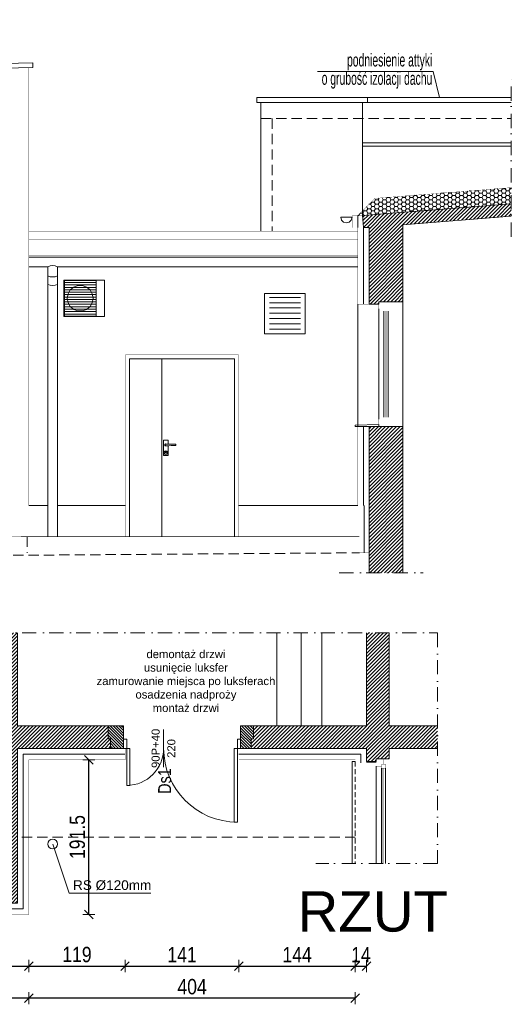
# Model space of a CAD drawing. Header units: millimetres. Extents: x 18880 to 99371, y -5529 to 27899.
# Tile 5 of 161: x 23791 to 24400, y 1768 to 2986. Entities that reach past the tile are written whole.
import ezdxf

# ---------------------------------------------------------------- set-up
doc = ezdxf.new("R2010")
doc.units = ezdxf.units.MM
doc.set_wipeout_variables(frame=1)
doc.linetypes.add('DASHED', pattern=[19.05, 12.7, -6.35])
doc.linetypes.add('Kropki i Kreski', pattern=[335.138881, 176.388884, -88.194442, 0, -70.555556])
for name, color, linetype, lineweight in [('AA_HATCH', 251, 'Continuous', 0), ('AA_IZOLACJA', 251, 'Continuous', 0), ('AA_OPIS', 2, 'Continuous', 0), ('AA_WIDOK', 254, 'Continuous', 0), ('AP wymiary', 40, 'Continuous', 0), ('K_SCIANY', 90, 'Continuous', 20)]:
    doc.layers.add(name, color=color, linetype=linetype, lineweight=lineweight)
doc.styles.add('1', font='ARIALN.TTF')
doc.styles.add('ARIAL', font='arial.ttf')
doc.styles.add('DIM07', font='romans.shx', dxfattribs={"width": 0.7})
doc.linetypes.add('STYROPIAN', pattern='A,0.000141,[1,styropian.shx,S=1,R=0,X=0,Y=0],-14.102004', length=14.102145)
doc.dimstyles.new('1_50', dxfattribs={"dimscale": 10, "dimtxt": 1.9, "dimasz": 0.005, "dimexe": 0, "dimexo": 0, "dimgap": 0.45, "dimtad": 1, "dimdec": 4, "dimrnd": 0.5, "dimdsep": 46, "dimtxsty": '1', "dimblk1": 'DIM01', "dimblk2": 'DIM01', "dimsah": 1, "dimcen": 2, "dimdle": 25, "dimse1": 1, "dimse2": 1, "dimclrd": 1, "dimclrt": 2, "dimadec": 0, "dimazin": 0, "dimtfac": 0.66665, "dimtdec": 4, "dimtix": 1, "dimtmove": 0, "dimatfit": 3, "dimldrblk": 'DIM01', "dimfxl": 0, "dimtolj": 1, "dimtzin": 0, "dimarcsym": 0})

# ---------------------------------------------------------------- blocks, each defined once
blk = doc.blocks.new('drzwi 1')
at = {"layer": 'AA_WIDOK', "color": 4, "linetype": 'Continuous'}
for p, q in [((-145, 11.5), (-141, 11.5)), ((-145, 0), (-145, 11.5)), ((-141, 0), (-145, 0)), ((-141, 11.5), (-141, 0)), ((-141, 0), (-141, -45.76)), ((-137, 0), (-141, 0)), ((-137, -45.76), (-137, 0)), ((-8, -91.24), (-8, 0)), ((-8, 0), (-4, 0)), ((-4, 0), (-4, 11.5)), ((-4, 11.5), (0, 11.5)), ((-4, 0), (-4, -91.24)), ((0, 0), (-4, 0)), ((0, 11.5), (0, 0)), ((-141, -45.76), (-137, -45.76)), ((-4, -91.24), (-8, -91.24))]:
    blk.add_line(p, q, dxfattribs=at)
for centre, radius, start, end in [((-141, 0), 45.76, 270, 0), ((-4, 0), 91.24, 180, 270)]:
    blk.add_arc(centre, radius, start, end, dxfattribs=at)
blk = doc.blocks.new('DIM01')
at = {"color": 2}
blk.add_line((-106, -106), (106, 106), dxfattribs=at)
blk.add_line((0, -150), (0, 150))
blk = doc.blocks.new('*D805')
at = {"layer": 'AP wymiary', "color": 1, "lineweight": -2, "transparency": 16777216}
blk.add_line((23720, 1815.2), (23802.9, 1815.2), dxfattribs=at)
at = {"layer": 'Defpoints', "color": 0, "transparency": 16777216}
for p in [(23719.9, 1882.9), (23802.9, 1879), (23802.9, 1815.2)]:
    blk.add_point(p, dxfattribs=at)
at = {"layer": 'AP wymiary', "color": 1, "lineweight": -2, "transparency": 16777216, "xscale": 0.05, "yscale": 0.05, "zscale": 0.05, "rotation": 180}
blk.add_blockref('DIM01', (23719.9, 1815.2), dxfattribs=at)
at = {"layer": 'AP wymiary', "color": 1, "lineweight": -2, "transparency": 16777216, "xscale": 0.05, "yscale": 0.05, "zscale": 0.05}
blk.add_blockref('DIM01', (23802.9, 1815.2), dxfattribs=at)
at = {"layer": 'AP wymiary', "color": 2, "transparency": 16777216, "insert": (23761.4, 1829.4), "char_height": 19, "attachment_point": 5, "style": '1'}
blk.add_mtext('\\A1;83', dxfattribs=at)
blk = doc.blocks.new('*D806')
at = {"layer": 'AP wymiary', "color": 1, "lineweight": -2, "transparency": 16777216}
blk.add_line((23803, 1815.2), (23921.9, 1815.2), dxfattribs=at)
at = {"layer": 'Defpoints', "color": 0, "transparency": 16777216}
for p in [(23921.9, 2070.5), (23802.9, 1879), (23921.9, 1815.2)]:
    blk.add_point(p, dxfattribs=at)
at = {"layer": 'AP wymiary', "color": 1, "lineweight": -2, "transparency": 16777216, "xscale": 0.05, "yscale": 0.05, "zscale": 0.05, "rotation": 180}
blk.add_blockref('DIM01', (23802.9, 1815.2), dxfattribs=at)
at = {"layer": 'AP wymiary', "color": 1, "lineweight": -2, "transparency": 16777216, "xscale": 0.05, "yscale": 0.05, "zscale": 0.05}
blk.add_blockref('DIM01', (23921.9, 1815.2), dxfattribs=at)
at = {"layer": 'AP wymiary', "color": 2, "transparency": 16777216, "insert": (23862.4, 1829.4), "char_height": 19, "attachment_point": 5, "style": '1'}
blk.add_mtext('\\A1;119', dxfattribs=at)
blk = doc.blocks.new('*D807')
at = {"layer": 'AP wymiary', "color": 1, "lineweight": -2, "transparency": 16777216}
blk.add_line((23922, 1815.2), (24062.9, 1815.2), dxfattribs=at)
at = {"layer": 'Defpoints', "color": 0, "transparency": 16777216}
for p in [(23921.9, 2070.5), (24062.9, 2070.5), (24062.9, 1815.2)]:
    blk.add_point(p, dxfattribs=at)
at = {"layer": 'AP wymiary', "color": 1, "lineweight": -2, "transparency": 16777216, "xscale": 0.05, "yscale": 0.05, "zscale": 0.05, "rotation": 180}
blk.add_blockref('DIM01', (23921.9, 1815.2), dxfattribs=at)
at = {"layer": 'AP wymiary', "color": 1, "lineweight": -2, "transparency": 16777216, "xscale": 0.05, "yscale": 0.05, "zscale": 0.05}
blk.add_blockref('DIM01', (24062.9, 1815.2), dxfattribs=at)
at = {"layer": 'AP wymiary', "color": 2, "transparency": 16777216, "insert": (23992.4, 1829.2), "char_height": 19, "attachment_point": 5, "style": '1'}
blk.add_mtext('\\A1;141', dxfattribs=at)
blk = doc.blocks.new('*D808')
at = {"layer": 'AP wymiary', "color": 1, "lineweight": -2, "transparency": 16777216}
blk.add_line((24063, 1815.2), (24206.9, 1815.2), dxfattribs=at)
at = {"layer": 'Defpoints', "color": 0, "transparency": 16777216}
for p in [(24062.9, 2070.5), (24206.9, 2070.5), (24206.9, 1815.2)]:
    blk.add_point(p, dxfattribs=at)
at = {"layer": 'AP wymiary', "color": 1, "lineweight": -2, "transparency": 16777216, "xscale": 0.05, "yscale": 0.05, "zscale": 0.05, "rotation": 180}
blk.add_blockref('DIM01', (24062.9, 1815.2), dxfattribs=at)
at = {"layer": 'AP wymiary', "color": 1, "lineweight": -2, "transparency": 16777216, "xscale": 0.05, "yscale": 0.05, "zscale": 0.05}
blk.add_blockref('DIM01', (24206.9, 1815.2), dxfattribs=at)
at = {"layer": 'AP wymiary', "color": 2, "transparency": 16777216, "insert": (24134.9, 1829.2), "char_height": 19, "attachment_point": 5, "style": '1'}
blk.add_mtext('\\A1;144', dxfattribs=at)
blk = doc.blocks.new('*D809')
at = {"layer": 'AP wymiary', "color": 1, "lineweight": -2, "transparency": 16777216}
for p, q in [((24206.9, 1815.2), (24206.8, 1815.2)), ((24206.9, 1815.2), (24220.9, 1815.2)), ((24221, 1815.2), (24221, 1815.2))]:
    blk.add_line(p, q, dxfattribs=at)
at = {"layer": 'Defpoints', "color": 0, "transparency": 16777216}
for p in [(24206.9, 2070.5), (24220.9, 2069.7), (24220.9, 1815.2)]:
    blk.add_point(p, dxfattribs=at)
at = {"layer": 'AP wymiary', "color": 1, "lineweight": -2, "transparency": 16777216, "xscale": 0.05, "yscale": 0.05, "zscale": 0.05}
blk.add_blockref('DIM01', (24206.9, 1815.2), dxfattribs=at)
at = {"layer": 'AP wymiary', "color": 1, "lineweight": -2, "transparency": 16777216, "xscale": 0.05, "yscale": 0.05, "zscale": 0.05, "rotation": 180}
blk.add_blockref('DIM01', (24220.9, 1815.2), dxfattribs=at)
at = {"layer": 'AP wymiary', "color": 2, "transparency": 16777216, "insert": (24213.9, 1829.2), "char_height": 19, "attachment_point": 5, "style": '1'}
blk.add_mtext('\\A1;14', dxfattribs=at)
blk = doc.blocks.new('*D810')
at = {"layer": 'AP wymiary', "color": 1, "lineweight": -2, "transparency": 16777216}
blk.add_line((24206.9, 1775.4), (23803, 1775.4), dxfattribs=at)
at = {"layer": 'Defpoints', "color": 0, "transparency": 16777216}
for p in [(23802.9, 2070.5), (24206.9, 2070.5), (23802.9, 1775.4)]:
    blk.add_point(p, dxfattribs=at)
at = {"layer": 'AP wymiary', "color": 1, "lineweight": -2, "transparency": 16777216, "xscale": 0.05, "yscale": 0.05, "zscale": 0.05, "rotation": 180}
blk.add_blockref('DIM01', (23802.9, 1775.4), dxfattribs=at)
at = {"layer": 'AP wymiary', "color": 1, "lineweight": -2, "transparency": 16777216, "xscale": 0.05, "yscale": 0.05, "zscale": 0.05}
blk.add_blockref('DIM01', (24206.9, 1775.4), dxfattribs=at)
at = {"layer": 'AP wymiary', "color": 2, "transparency": 16777216, "insert": (24004.9, 1789.6), "char_height": 19, "attachment_point": 5, "style": '1'}
blk.add_mtext('\\A1;404', dxfattribs=at)
blk = doc.blocks.new('*D811')
at = {"layer": 'AP wymiary', "color": 1, "lineweight": -2, "transparency": 16777216}
blk.add_line((23802.9, 1775.4), (22829, 1775.4), dxfattribs=at)
at = {"layer": 'Defpoints', "color": 0, "transparency": 16777216}
for p in [(23802.9, 2070.5), (22828.9, 1879), (22828.9, 1775.4)]:
    blk.add_point(p, dxfattribs=at)
at = {"layer": 'AP wymiary', "color": 1, "lineweight": -2, "transparency": 16777216, "xscale": 0.05, "yscale": 0.05, "zscale": 0.05, "rotation": 180}
blk.add_blockref('DIM01', (22828.9, 1775.4), dxfattribs=at)
at = {"layer": 'AP wymiary', "color": 1, "lineweight": -2, "transparency": 16777216, "xscale": 0.05, "yscale": 0.05, "zscale": 0.05}
blk.add_blockref('DIM01', (23802.9, 1775.4), dxfattribs=at)
at = {"layer": 'AP wymiary', "color": 2, "transparency": 16777216, "insert": (23315.9, 1789.6), "char_height": 19, "attachment_point": 5, "style": '1'}
blk.add_mtext('\\A1;974', dxfattribs=at)
blk = doc.blocks.new('*D812')
at = {"layer": 'AP wymiary', "color": 1, "lineweight": -2, "transparency": 16777216}
blk.add_line((23877.1, 1879.1), (23877.1, 2070.5), dxfattribs=at)
at = {"layer": 'Defpoints', "color": 0, "transparency": 16777216}
for p in [(23802.9, 2070.5), (23877.1, 2070.5), (23802.9, 1879)]:
    blk.add_point(p, dxfattribs=at)
at = {"layer": 'AP wymiary', "color": 1, "lineweight": -2, "transparency": 16777216, "xscale": 0.05, "yscale": 0.05, "zscale": 0.05}
for p, rotation in [((23877.1, 2070.5), 90), ((23877.1, 1879), 270)]:
    blk.add_blockref('DIM01', p, dxfattribs=dict(at, rotation=rotation))
at = {"layer": 'AP wymiary', "color": 2, "transparency": 16777216, "insert": (23862.9, 1974.8), "char_height": 19, "attachment_point": 5, "rotation": 90, "style": '1'}
blk.add_mtext('\\A1;191.5', dxfattribs=at)

msp = doc.modelspace()

# ---------------------------------------------------------------- hatches: boundary and pattern name
h = msp.add_hatch()
h.set_pattern_fill('ANSI31', color=10, scale=20, angle=-90)
h.set_pattern_definition([(315, (76635.5152, 179762.9645), (1.767766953, 1.767766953), [])])
h.paths.add_polyline_path([(24064.94051, 2112.51881), (24064.94051, 2084.51881), (24077.94051, 2084.51881), (24077.94051, 2096.51881), (24080.94051, 2096.51881), (24080.94051, 2103.51881), (24080.94051, 2112.51881)])
h.paths.add_polyline_path([(23919.94051, 2084.51881), (23919.94051, 2112.51881), (23900.94051, 2112.51881), (23900.94051, 2103.51881), (23900.94051, 2096.51881), (23903.94051, 2096.51881), (23903.94051, 2084.51881)])
at = {"layer": 'AA_HATCH'}
h = msp.add_hatch(dxfattribs=at)
h.set_pattern_fill('HONEY', color=256)
h.set_pattern_definition([(0, (-5033.5211, -6038.2713), (4.7625, 2.74963064), [3.175, -6.35]), (120, (-5033.5211, -6038.2713), (-4.7625, 2.74963066), [3.175, -6.35]), (60, (-5033.5211, -6038.2713), (1e-08, 5.4992613), [-6.35, 3.175])])
h.paths.add_polyline_path([(24399.92473, 2778.40764), (24231.1872, 2765.12875), (24209.94051, 2743.88206), (24215.94051, 2743.88206), (24399.92473, 2758.36079)])
h = msp.add_hatch(dxfattribs=at)
h.set_pattern_fill('ANSI31', color=256)
h.set_pattern_definition([(45, (-5033.521, -6068.8242), (-2.24506403, 2.24506403), [])])
h.paths.add_polyline_path([(24265.94051, 2732.57914), (24399.92473, 2743.29788), (24399.92473, 2758.3458), (24215.94051, 2743.86707), (24217.13669, 2728.91484), (24223.94051, 2729.21914), (24223.94051, 2634.28121), (24235.94051, 2634.28121), (24235.94051, 2637.28121), (24265.94051, 2637.28121)])
h.paths.add_polyline_path([(24223.94051, 2301.72432), (24265.94051, 2301.72432), (24265.94051, 2482.74527), (24223.94051, 2482.74527)])
h = msp.add_hatch(dxfattribs=at)
h.set_pattern_fill('ANSI31', color=256)
h.set_pattern_definition([(45, (0, 333.0646), (-2.24506403, 2.24506403), [])])
h.paths.add_polyline_path([(24308.61452, 2112.51881), (24248.94051, 2112.51881), (24248.94051, 2227.48228), (24220.94051, 2227.48228), (24220.94051, 2112.51881), (24080.94051, 2112.51881), (24080.94051, 2103.51881), (24080.94051, 2096.51881), (24077.94051, 2096.51881), (24077.94051, 2084.51881), (24220.94051, 2084.51881), (24220.94051, 2081.54857), (24220.94051, 2068.51881), (24232.94051, 2068.51881), (24232.94051, 2071.51881), (24241.94051, 2071.51881), (24248.94051, 2071.51881), (24248.94051, 2081.54857), (24248.94051, 2084.51881), (24308.61452, 2084.51881)])
h.paths.add_polyline_path([(23903.94051, 2096.51881), (23900.94051, 2096.51881), (23900.94051, 2103.51881), (23900.94051, 2112.51881), (23788.94051, 2112.51881), (23788.94051, 2227.48228), (23761.94051, 2227.48228), (23761.94051, 2144.01881), (23727.15355, 2144.01881), (23727.15355, 2127.01881), (23761.94051, 2127.01881), (23761.94051, 2050.01881), (23727.15355, 2050.01881), (23727.15355, 2042.01881), (23761.94051, 2042.01881), (23761.94051, 1920.01881), (23724.94051, 1920.01881), (23724.94051, 1914.01881), (23724.94051, 1905.01881), (23721.94051, 1905.01881), (23721.94051, 1893.01881), (23788.94051, 1893.01881), (23788.94051, 2084.51881), (23903.94051, 2084.51881)])
h.paths.add_polyline_path([(23637.94051, 1914.01881), (23637.94051, 1920.01881), (23566.94051, 1920.01881), (23566.94051, 1980.66519), (23553.94051, 1980.66519), (23553.94051, 1920.01881), (23506.94051, 1920.01881), (23506.94051, 1914.01881), (23506.94051, 1905.01881), (23503.94051, 1905.01881), (23503.94051, 1893.01881), (23640.94051, 1893.01881), (23640.94051, 1905.01881), (23637.94051, 1905.01881)])
h.paths.add_polyline_path([(23422.94051, 1905.01881), (23419.94051, 1905.01881), (23419.94051, 1914.01881), (23419.94051, 1920.01881), (23301.94051, 1920.01881), (23301.94051, 1980.66519), (23288.94051, 1980.66519), (23288.94051, 1920.01881), (23288.94051, 1914.01881), (23288.94051, 1905.01881), (23285.94051, 1905.01881), (23285.94051, 1893.01881), (23422.94051, 1893.01881)])
h.paths.add_polyline_path([(23204.94051, 1905.01881), (23201.94051, 1905.01881), (23201.94051, 1914.01881), (23201.94051, 1920.01881), (23077.94051, 1920.01881), (23077.94051, 1914.01881), (23077.94051, 1905.01881), (23074.94051, 1905.01881), (23074.94051, 1893.01881), (23204.94051, 1893.01881)])
h.paths.add_polyline_path([(22993.94051, 1905.01881), (22990.94051, 1905.01881), (22990.94051, 1914.01881), (22990.94051, 1920.01881), (22869.94051, 1920.01881), (22869.94051, 1980.66519), (22842.94051, 1980.66519), (22842.94051, 1893.01881), (22993.94051, 1893.01881)])

# ---------------------------------------------------------------- linework, layer by layer
msp.add_lwpolyline([(24221.94051, 2883.86707), (24221.94051, 2889.86707)], dxfattribs=at)
at = {"layer": 'AA_IZOLACJA', "linetype": 'STYROPIAN'}
msp.add_lwpolyline([(24210.13669, 2728.92407), (24210.13669, 2743.88206)], dxfattribs=at)
at = {"layer": 'AA_IZOLACJA', "linetype": 'STYROPIAN', "ltscale": 1.4}
for points in [[(24216.94051, 2634.28121), (24216.94051, 2728.91484)], [(24216.94051, 2385.28121), (24216.94051, 2482.74527)], [(23719.94051, 1886.01881), (23795.94051, 1886.01881), (23795.94051, 2077.51881), (23921.94051, 2077.51881)], [(24062.94051, 2077.51881), (24213.94051, 2077.51881), (24213.94051, 2066.51881)]]:
    msp.add_lwpolyline(points, dxfattribs=at)
at = {"layer": 'AA_IZOLACJA', "linetype": 'STYROPIAN', "ltscale": 1.2}
msp.add_lwpolyline([(24217.94051, 2326.57614), (24217.94051, 2385.28121)], dxfattribs=at)
at = {"layer": 'AA_IZOLACJA', "linetype": 'STYROPIAN', "ltscale": 0.2}
for points in [[(24220.94051, 2067.51881), (24232.94051, 2067.51881)], [(24232.94051, 2067.51881), (24220.94051, 2067.51881)]]:
    msp.add_lwpolyline(points, dxfattribs=at)
at = {"layer": 'AA_OPIS', "linetype": 'Continuous'}
msp.add_line((23969.70051, 2061.31888), (23969.70051, 2107.71874), dxfattribs=at)
at = {"layer": 'AA_OPIS'}
msp.add_lwpolyline([(24311.28028, 2889.86707), (24303.44561, 2922.33003), (24160.19085, 2922.33003)], dxfattribs=at)
at = {"layer": 'AA_OPIS', "linetype": 'Kropki i Kreski', "ltscale": 0.1}
for points in [[(24399.92473, 2717.71788), (24399.92473, 2916.35471)], [(24186.94051, 2301.72432), (24290.94051, 2301.72432)], [(22792.33331, 1980.66519), (23727.15355, 1980.66519), (23727.15355, 2227.48228), (24308.61452, 2227.48228), (24308.61452, 1942.24181), (24157.99354, 1942.24181)]]:
    msp.add_lwpolyline(points, dxfattribs=at)
at = {"layer": 'AA_OPIS', "linetype": 'Continuous'}
msp.add_lwpolyline([(23832.41102, 1966.19303), (23852.89649, 1905.47441), (23953.89773, 1905.47441)], dxfattribs=at)
at = {"layer": 'AA_WIDOK'}
for p, q in [((24109.94051, 2227.48228), (24109.94051, 2112.51881)), ((24139.94051, 2227.48228), (24139.94051, 2112.51881)), ((24165.50515, 2112.51881), (24165.50515, 2227.48228))]:
    msp.add_line(p, q, dxfattribs=at)
at = {"layer": 'AA_WIDOK', "color": 4}
msp.add_lwpolyline([(23807.94051, 2932.98561), (22824.07709, 2910.16861), (22824.07709, 2904.16704), (23807.94051, 2926.98404)], close=True, dxfattribs=at)
at = {"layer": 'AA_WIDOK', "const_width": 0.3}
for points in [[(23802.94051, 2385.28121), (23802.94051, 2926.86971)], [(22828.94051, 2385.28121), (23802.94051, 2385.28121)], [(23800.94051, 2385.28121), (23800.94051, 2346.57614)], [(23719.94051, 1879.01881), (23802.94051, 1879.01881), (23802.94051, 2070.51881), (23921.94051, 2070.51881), (23921.94051, 2084.51881)], [(24062.94051, 2084.51881), (24062.94051, 2070.51881), (24206.94051, 2070.51881), (24206.94051, 2066.51881), (24232.94051, 2066.51881)], [(24206.94051, 2066.51881), (24232.94051, 2066.51881)]]:
    msp.add_lwpolyline(points, dxfattribs=at)
at = {"layer": 'AA_WIDOK', "color": 4}
for points in [[(24084.94026, 2889.86707), (24399.92473, 2889.86707)], [(24084.94026, 2883.86707), (24084.94026, 2889.86707)], [(24084.94026, 2883.86707), (24399.92473, 2883.86707)], [(24215.94051, 2833.86707), (24399.92473, 2833.86707)], [(24215.94051, 2829.86707), (24399.92473, 2829.86707)], [(24189.87833, 2738.33413), (24188.94051, 2741.83413)], [(24188.94051, 2741.83413), (24195.94051, 2741.83413)], [(24195.94051, 2741.83413), (24202.94051, 2741.83413)], [(24202.94051, 2741.83413), (24202.00269, 2738.33413)], [(24192.44051, 2735.77196), (24189.87833, 2738.33413)], [(24195.94051, 2734.83413), (24192.44051, 2735.77196)], [(24199.44051, 2735.77196), (24195.94051, 2734.83413)], [(24202.00269, 2738.33413), (24199.44051, 2735.77196)], [(23802.94051, 2692.56956), (24209.94051, 2692.56956)], [(23802.94051, 2680.60605), (23826.41102, 2680.60605)], [(23826.41102, 2680.60605), (23826.41102, 2346.57614)], [(23838.41102, 2680.60605), (24209.94051, 2680.60605)], [(23838.41102, 2680.60605), (23838.41102, 2346.57614)], [(24206.94051, 2068.51881), (24202.94051, 2068.51881), (24202.94051, 1942.24181)], [(24232.94051, 1942.24181), (24232.94051, 2062.51881)], [(24239.44051, 2060.01881), (24239.44051, 1942.24181)], [(24244.44051, 2060.01881), (24244.44051, 1942.24181)], [(24244.44051, 2060.01881), (24244.44051, 1942.24181)]]:
    msp.add_lwpolyline(points, dxfattribs=at)
at = {"layer": 'AA_WIDOK'}
for points in [[(24089.94051, 2724.56956), (24089.94051, 2883.86707)], [(24215.94051, 2743.86707), (24215.94051, 2883.86707)], [(23846.34236, 2619.05883), (23846.34236, 2664.05883)], [(23846.34236, 2664.05883), (23896.34236, 2664.05883)], [(23846.34236, 2661.05883), (23846.84236, 2661.05883)], [(23846.34236, 2658.05883), (23846.84236, 2658.05883)], [(23886.34236, 2663.60883), (23846.84236, 2663.60883)], [(23846.84236, 2663.60883), (23846.84236, 2619.50883)], [(23846.84236, 2661.05883), (23886.34236, 2661.05883)], [(23846.84236, 2658.05883), (23886.34236, 2658.05883)], [(23863.56399, 2657.31575), (23858.34236, 2655.41524)], [(23869.12073, 2657.31575), (23863.56399, 2657.31575)], [(23874.34236, 2655.41524), (23869.12073, 2657.31575)], [(23886.34236, 2619.50883), (23886.34236, 2663.60883)], [(23896.34236, 2664.05883), (23896.34236, 2619.05883)], [(23846.34236, 2655.05883), (23846.84236, 2655.05883)], [(23846.34236, 2652.05883), (23846.84236, 2652.05883)], [(23846.34236, 2649.05883), (23846.84236, 2649.05883)], [(23846.34236, 2646.05883), (23846.84236, 2646.05883)], [(23846.84236, 2655.05883), (23886.34236, 2655.05883)], [(23846.84236, 2652.05883), (23886.34236, 2652.05883)], [(23846.84236, 2649.05883), (23886.34236, 2649.05883)], [(23846.84236, 2646.05883), (23886.34236, 2646.05883)], [(23851.30728, 2647.03115), (23850.34236, 2641.55883)], [(23854.08565, 2651.84343), (23851.30728, 2647.03115)], [(23858.34236, 2655.41524), (23854.08565, 2651.84343)], [(23878.59907, 2651.84343), (23874.34236, 2655.41524)], [(23881.37744, 2647.03115), (23878.59907, 2651.84343)], [(23882.34236, 2641.55883), (23881.37744, 2647.03115)], [(23846.34236, 2643.05883), (23846.84236, 2643.05883)], [(23846.34236, 2640.05883), (23846.84236, 2640.05883)], [(23846.34236, 2637.05883), (23846.84236, 2637.05883)], [(23846.34236, 2634.05883), (23846.84236, 2634.05883)], [(23846.84236, 2643.05883), (23886.34236, 2643.05883)], [(23846.84236, 2640.05883), (23886.34236, 2640.05883)], [(23846.84236, 2637.05883), (23886.34236, 2637.05883)], [(23846.84236, 2634.05883), (23886.34236, 2634.05883)], [(23850.34236, 2641.55883), (23851.30728, 2636.08651)], [(23851.30728, 2636.08651), (23854.08565, 2631.27423)], [(23878.59907, 2631.27423), (23881.37744, 2636.08651)], [(23881.37744, 2636.08651), (23882.34236, 2641.55883)], [(24100.59716, 2642.58529), (24139.05355, 2642.58529)], [(24100.59716, 2636.05496), (24139.05355, 2636.05496)], [(24209.94051, 2634.28121), (24209.94051, 2482.74527)], [(24265.94051, 2637.28121), (24265.94051, 2482.74527)], [(23846.34236, 2631.05883), (23846.84236, 2631.05883)], [(23846.34236, 2628.05883), (23846.84236, 2628.05883)], [(23846.34236, 2625.05883), (23846.84236, 2625.05883)], [(23846.34236, 2622.05883), (23846.84236, 2622.05883)], [(23846.84236, 2631.05883), (23886.34236, 2631.05883)], [(23846.84236, 2628.05883), (23886.34236, 2628.05883)], [(23846.84236, 2625.05883), (23886.34236, 2625.05883)], [(23846.84236, 2622.05883), (23886.34236, 2622.05883)], [(23854.08565, 2631.27423), (23858.34236, 2627.70242)], [(23858.34236, 2627.70242), (23863.56399, 2625.80191)], [(23863.56399, 2625.80191), (23869.12073, 2625.80191)], [(23869.12073, 2625.80191), (23874.34236, 2627.70242)], [(23874.34236, 2627.70242), (23878.59907, 2631.27423)], [(24100.59716, 2629.52463), (24139.05355, 2629.52463)], [(24100.59716, 2622.9943), (24139.05355, 2622.9943)], [(23896.34236, 2619.05883), (23846.34236, 2619.05883)], [(23846.84236, 2619.50883), (23886.34236, 2619.50883)], [(24100.59716, 2616.46397), (24139.05355, 2616.46397)], [(24100.59716, 2609.93364), (24139.05355, 2609.93364)], [(24100.59716, 2603.40331), (24139.05355, 2603.40331)], [(24057.44051, 2346.57614), (24057.44051, 2566.57614), (23927.44051, 2566.57614), (23927.44051, 2346.57614)], [(23967.44051, 2566.57614), (23967.44051, 2346.57614)], [(23969.59051, 2466.07614), (23975.29051, 2466.07614)], [(23969.59051, 2447.07614), (23969.59051, 2466.07614)], [(23971.31468, 2460.72614), (23971.79051, 2461.20197)], [(23971.79051, 2461.20197), (23972.44051, 2461.37614)], [(23971.84051, 2461.11537), (23972.44051, 2461.27614)], [(23972.44051, 2461.37614), (23973.09051, 2461.20197)], [(23972.44051, 2461.27614), (23973.04051, 2461.11537)], [(23973.09051, 2461.20197), (23973.21634, 2461.07614)], [(23975.29051, 2466.07614), (23975.29051, 2461.06589)], [(23970.24051, 2450.57614), (23970.53526, 2451.67614)], [(23970.53526, 2449.47614), (23970.24051, 2450.57614)], [(23970.44051, 2450.57614), (23970.70846, 2451.57614)], [(23970.70846, 2449.57614), (23970.44051, 2450.57614)], [(23970.53526, 2451.67614), (23971.34051, 2452.4814)], [(23971.34051, 2448.67088), (23970.53526, 2449.47614)], [(23970.70846, 2451.57614), (23971.44051, 2452.30819)], [(23971.44051, 2448.84409), (23970.70846, 2449.57614)], [(23971.14051, 2460.07614), (23971.31468, 2460.72614)], [(23971.31468, 2459.42614), (23971.14051, 2460.07614)], [(23971.24051, 2460.07614), (23971.40128, 2460.67614)], [(23971.40128, 2459.47614), (23971.24051, 2460.07614)], [(23971.79051, 2458.95031), (23971.31468, 2459.42614)], [(23971.34051, 2452.4814), (23972.44051, 2452.77614)], [(23971.40128, 2460.67614), (23971.84051, 2461.11537)], [(23971.84051, 2459.03691), (23971.40128, 2459.47614)], [(23971.44051, 2460.07614), (23971.57449, 2460.57614)], [(23971.57449, 2459.57614), (23971.44051, 2460.07614)], [(23971.44051, 2452.30819), (23972.44051, 2452.57614)], [(23971.57449, 2460.57614), (23971.94051, 2460.94217)], [(23971.94051, 2459.21011), (23971.57449, 2459.57614)], [(23971.64051, 2451.47614), (23971.74769, 2451.87614)], [(23971.74769, 2451.07614), (23971.64051, 2451.47614)], [(23971.74051, 2451.47614), (23971.83429, 2451.82614)], [(23971.83429, 2451.12614), (23971.74051, 2451.47614)], [(23971.74769, 2451.87614), (23972.04051, 2452.16896)], [(23972.04051, 2450.78332), (23971.74769, 2451.07614)], [(23972.44051, 2458.77614), (23971.79051, 2458.95031)], [(23971.83429, 2451.82614), (23972.09051, 2452.08236)], [(23972.09051, 2450.86992), (23971.83429, 2451.12614)], [(23972.44051, 2458.87614), (23971.84051, 2459.03691)], [(23971.94051, 2460.94217), (23972.44051, 2461.07614)], [(23972.44051, 2459.07614), (23971.94051, 2459.21011)], [(23972.04051, 2452.16896), (23972.44051, 2452.27614)], [(23972.44051, 2450.67614), (23972.04051, 2450.78332)], [(23972.09051, 2452.08236), (23972.44051, 2452.17614)], [(23972.44051, 2450.77614), (23972.09051, 2450.86992)], [(23972.44051, 2461.07614), (23974.94051, 2461.07614)], [(23974.94051, 2459.07614), (23972.44051, 2459.07614)], [(23973.04051, 2459.03691), (23972.44051, 2458.87614)], [(23973.09051, 2458.95031), (23972.44051, 2458.77614)], [(23972.44051, 2452.77614), (23973.54051, 2452.4814)], [(23972.44051, 2452.57614), (23973.44051, 2452.30819)], [(23972.44051, 2452.27614), (23972.84051, 2452.16896)], [(23972.44051, 2452.17614), (23972.79051, 2452.08236)], [(23972.79051, 2450.86992), (23972.44051, 2450.77614)], [(23972.84051, 2450.78332), (23972.44051, 2450.67614)], [(23972.79051, 2452.08236), (23973.04673, 2451.82614)], [(23973.04673, 2451.12614), (23972.79051, 2450.86992)], [(23972.84051, 2452.16896), (23973.13333, 2451.87614)], [(23973.13333, 2451.07614), (23972.84051, 2450.78332)], [(23973.04051, 2461.11537), (23973.07974, 2461.07614)], [(23973.07974, 2459.07614), (23973.04051, 2459.03691)], [(23973.04673, 2451.82614), (23973.14051, 2451.47614)], [(23973.14051, 2451.47614), (23973.04673, 2451.12614)], [(23973.21634, 2459.07614), (23973.09051, 2458.95031)], [(23973.13333, 2451.87614), (23973.24051, 2451.47614)], [(23973.24051, 2451.47614), (23973.13333, 2451.07614)], [(23973.44051, 2452.30819), (23974.17256, 2451.57614)], [(23974.17256, 2449.57614), (23973.44051, 2448.84409)], [(23973.54051, 2452.4814), (23974.34577, 2451.67614)], [(23974.34577, 2449.47614), (23973.54051, 2448.67088)], [(23974.17256, 2451.57614), (23974.44051, 2450.57614)], [(23974.44051, 2450.57614), (23974.17256, 2449.57614)], [(23974.34577, 2451.67614), (23974.64051, 2450.57614)], [(23974.64051, 2450.57614), (23974.34577, 2449.47614)], [(23974.94051, 2461.07614), (23976.2809, 2461.03687)], [(23976.2809, 2459.11541), (23974.94051, 2459.07614)], [(23975.29051, 2459.08639), (23975.29051, 2447.07614)], [(23976.2809, 2461.03687), (23978.95148, 2460.95833)], [(23978.95148, 2459.19395), (23976.2809, 2459.11541)], [(23978.95148, 2460.95833), (23981.59154, 2460.87979)], [(23981.59154, 2459.27249), (23978.95148, 2459.19395)], [(23981.59154, 2460.87979), (23984.18097, 2460.80125)], [(23984.18097, 2459.35103), (23981.59154, 2459.27249)], [(23984.18097, 2460.80125), (23984.98663, 2460.77614)], [(23984.98663, 2459.37614), (23984.18097, 2459.35103)], [(23984.98663, 2460.77614), (23984.98663, 2459.37614)], [(23975.29051, 2447.07614), (23969.59051, 2447.07614)], [(23972.44051, 2448.37614), (23971.34051, 2448.67088)], [(23972.44051, 2448.57614), (23971.44051, 2448.84409)], [(23973.44051, 2448.84409), (23972.44051, 2448.57614)], [(23973.54051, 2448.67088), (23972.44051, 2448.37614)], [(23826.41102, 2385.28121), (23802.94051, 2385.28121)], [(23922.44051, 2385.28121), (23838.41102, 2385.28121)], [(24209.94051, 2385.28121), (24062.44051, 2385.28121)]]:
    msp.add_lwpolyline(points, dxfattribs=at)
at = {"layer": 'AA_WIDOK', "color": 8, "linetype": 'DASHED'}
for points in [[(24089.94051, 2863.86707), (24399.92473, 2863.86707)], [(24103.94051, 2863.86707), (24103.94051, 2724.56956)], [(23800.94051, 2346.57614), (23800.94051, 2326.57614)], [(22830.94051, 2336.57614), (22830.94051, 2316.57614), (24211.94051, 2326.57614)], [(24206.94051, 1974.63769), (23794.05318, 1974.63769)]]:
    msp.add_lwpolyline(points, dxfattribs=at)
at = {"layer": 'AA_WIDOK', "color": 9, "const_width": 0.3}
for points in [[(24231.1872, 2765.12875), (24399.92473, 2778.40764)], [(24209.94051, 2743.88206), (24231.1872, 2765.12875)], [(24217.13669, 2728.91484), (24203.13669, 2728.91484), (24203.13669, 2743.88206)], [(24215.94051, 2743.86707), (24203.13669, 2743.86707)], [(23802.94051, 2724.56956), (24209.94051, 2724.56956)], [(24223.94051, 2634.28121), (24209.94051, 2634.28121), (24209.94051, 2728.91484)], [(23802.94051, 2714.56956), (24209.94051, 2714.56956)], [(23802.94051, 2694.56956), (24209.94051, 2694.56956)], [(24223.94051, 2385.28121), (24209.94051, 2385.28121), (24209.94051, 2482.74527)]]:
    msp.add_lwpolyline(points, dxfattribs=at)
at = {"layer": 'AA_WIDOK', "color": 4}
for points in [[(23838.41102, 2680.60605, 0.2262302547), (23826.41102, 2680.60605, -1)], [(23838.41102, 2669.27184, -0.2262302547), (23826.41102, 2669.27184, 1)], [(23838.41102, 2658.59269, -0.2262302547), (23826.41102, 2658.59269, 1)]]:
    msp.add_lwpolyline(points, format="xyb", dxfattribs=at)
at = {"layer": 'AA_WIDOK'}
msp.add_lwpolyline([(24094.73863, 2647.57614), (24144.73863, 2647.57614), (24144.73863, 2597.57614), (24094.73863, 2597.57614)], close=True, dxfattribs=at)
at = {"layer": 'AA_WIDOK', "color": 4, "const_width": 0.3}
for points in [[(24235.94051, 2637.28121), (24244.94051, 2637.28121)], [(24244.94051, 2482.74527), (24235.94051, 2482.74527)], [(24232.94051, 2062.51881), (24232.94051, 2071.51881)], [(24232.94051, 2071.51881), (24241.94051, 2071.51881)], [(24241.94051, 2071.51881), (24241.94051, 2065.01881)], [(24239.44051, 2062.51881), (24232.94051, 2062.51881)], [(24241.94051, 2065.01881), (24239.44051, 2065.01881)], [(24239.44051, 2065.01881), (24239.44051, 2062.51881)], [(24239.44051, 2060.01881), (24239.44051, 2065.01881)], [(24239.44051, 2065.01881), (24244.44051, 2065.01881)], [(24244.44051, 2060.01881), (24239.44051, 2060.01881)], [(24240.94051, 2060.01881), (24240.94051, 1942.24181)], [(24241.94051, 2060.01881), (24241.94051, 1942.24181)], [(24242.94051, 2060.01881), (24242.94051, 1942.24181)], [(24244.44051, 2065.01881), (24244.44051, 2060.01881)]]:
    msp.add_lwpolyline(points, dxfattribs=at)
at = {"layer": 'AA_WIDOK', "color": 255, "const_width": 0.3}
msp.add_lwpolyline([(24062.44051, 2346.57614), (24062.44051, 2571.57614), (23922.44051, 2571.57614), (23922.44051, 2346.57614)], dxfattribs=at)
at = {"layer": 'AA_WIDOK', "color": 9}
msp.add_lwpolyline([(24211.94051, 2385.28121, 0.3, 0.3, 0), (24211.94051, 2326.57614, 0.3, 0.3, 0), (24223.94051, 2326.57614, 0, 0, 0)], format="xyseb", dxfattribs=at)
at = {"layer": 'AA_WIDOK', "color": 3, "const_width": 0.5}
for points in [[(22830.94051, 2336.57614), (23800.94051, 2346.57614)], [(23800.94051, 2346.57614), (24211.94051, 2346.57614)]]:
    msp.add_lwpolyline(points, dxfattribs=at)
at = {"layer": 'AA_WIDOK', "linetype": 'DASHED', "ltscale": 0.5}
msp.add_lwpolyline([(24206.94051, 2068.51881), (24206.94051, 1942.24181)], dxfattribs=at)
at = {"layer": 'AA_WIDOK', "color": 4}
msp.add_circle((23832.41102, 1966.19303), 6, dxfattribs=at)
at = {"layer": 'K_SCIANY'}
for points in [[(24215.94051, 2743.88206), (24399.92473, 2758.36079)], [(24215.94051, 2743.86707), (24399.92473, 2758.3458)], [(24265.94051, 2732.57914), (24265.94051, 2637.28121), (24235.94051, 2637.28121), (24235.94051, 2634.28121), (24223.94051, 2634.28121), (24223.94051, 2729.21914), (24217.13669, 2728.91484), (24215.94051, 2743.86707)], [(24399.92473, 2743.29788), (24265.94051, 2732.57914)], [(24223.94051, 2301.72432), (24223.94051, 2482.74527)], [(24223.94051, 2482.74527), (24265.94051, 2482.74527)], [(24223.94051, 2482.74527), (24265.94051, 2482.74527)], [(24265.94051, 2482.74527), (24265.94051, 2301.72432)], [(23727.15355, 2042.01881), (23761.94051, 2042.01881), (23761.94051, 1920.01881), (23724.94051, 1920.01881), (23724.94051, 1914.01881), (23724.94051, 1905.01881), (23721.94051, 1905.01881), (23721.94051, 1893.01881), (23788.94051, 1893.01881), (23788.94051, 2084.51881), (23903.94051, 2084.51881), (23903.94051, 2096.51881), (23900.94051, 2096.51881), (23900.94051, 2103.51881), (23900.94051, 2112.51881), (23788.94051, 2112.51881), (23788.94051, 2227.48228)], [(24220.94051, 2227.48228), (24220.94051, 2112.51881), (24080.94051, 2112.51881), (24080.94051, 2103.51881), (24080.94051, 2096.51881), (24077.94051, 2096.51881), (24077.94051, 2084.51881), (24220.94051, 2084.51881), (24220.94051, 2081.54857), (24220.94051, 2068.51881), (24232.94051, 2068.51881), (24232.94051, 2071.51881), (24241.94051, 2071.51881), (24248.94051, 2071.51881), (24248.94051, 2081.54857), (24248.94051, 2084.51881), (24308.61452, 2084.51881)], [(24308.61452, 2112.51881), (24248.94051, 2112.51881), (24248.94051, 2227.48228)]]:
    msp.add_lwpolyline(points, dxfattribs=at)
msp.add_lwpolyline([(24206.94051, 2482.74527), (24235.94051, 2482.74527), (24235.94051, 2485.24527), (24206.94051, 2484.45915)], close=True, dxfattribs=at)
at = {"layer": 'K_SCIANY', "color": 10}
for points in [[(23903.94051, 2084.51881), (23919.94051, 2084.51881), (23919.94051, 2112.51881), (23900.94051, 2112.51881)], [(24080.94051, 2112.51881), (24064.94051, 2112.51881), (24064.94051, 2084.51881), (24077.94051, 2084.51881)]]:
    msp.add_lwpolyline(points, dxfattribs=at)

# ---------------------------------------------------------------- block references
msp.add_blockref('drzwi 1', (24064.94051, 2084.51881))

# ---------------------------------------------------------------- texts
at = {"layer": 'AA_OPIS', "insert": (24302.28235, 2900.8672), "char_height": 16, "width": 151.2593731, "attachment_point": 9, "line_spacing_factor": 0.85, "style": 'DIM07'}
msp.add_mtext('{\\fArial Narrow|b0|i0|c238|p34;podniesienie attyki\\Po grubość izolacji dachu}', dxfattribs=at)
at = {"layer": 'AA_OPIS', "linetype": 'Continuous', "insert": (23997.32257, 2129.40337), "char_height": 10, "attachment_point": 8, "style": 'ARIAL'}
msp.add_mtext('demontaż drzwi\\Pusunięcie luksfer\\Pzamurowanie miejsca po luksferach\\Posadzenia nadproży\\Pmontaż drzwi', dxfattribs=at)
at = {"layer": 'AA_OPIS', "linetype": 'Continuous', "char_height": 10, "attachment_point": 8, "rotation": 90, "style": 'ARIAL'}
for s, insert in [('90P+40', (23964.91047, 2084.58704)), ('220', (23984.34268, 2084.46291))]:
    msp.add_mtext(s, dxfattribs=dict(at, insert=insert))
at = {"layer": 'AA_OPIS', "insert": (23962.88003, 2044.16031), "char_height": 16, "width": 44.2663591, "attachment_point": 2, "rotation": 90, "style": 'ARIAL'}
msp.add_mtext('{\\W0.8;Ds1}', dxfattribs=at)
at = {"layer": 'AA_OPIS', "attachment_point": 1, "style": 'ARIAL'}
for s, insert, char_height, width in [('RS %%C120mm', (23857.56339, 1921.34489), 12, 1647.7118816), ('\\A1;\\pxql;{\\fArial|b0|i0|c238|p38;RZUT}', (24135.52253, 1907.83529), 50, 5325.4238542)]:
    msp.add_mtext(s, dxfattribs=dict(at, insert=insert, char_height=char_height, width=width))

# ---------------------------------------------------------------- dimensions: what is measured, and where the dimension line sits
at = {"layer": 'AP wymiary'}
dim = msp.add_linear_dim(base=(23877.0596, 2070.51881), p1=(23802.94051, 1879.01881), p2=(23802.94051, 2070.51881), angle=90, dimstyle='1_50', dxfattribs=at)
dim.commit()
dim.dimension.update_dxf_attribs({"geometry": '*D812', "text_midpoint": (23862.85872, 1974.76881)})
for base, p1, p2, picture, middle in [((22828.94051, 1775.36805), (23802.94051, 2070.51881), (22828.94051, 1879.01881), '*D811', (23315.94051, 1789.56893)), ((23921.94051, 1815.1815), (23802.94051, 1879.01881), (23921.94051, 2070.51881), '*D806', (23862.44051, 1829.38239)), ((24062.94051, 1815.1815), (23921.94051, 2070.51881), (24062.94051, 2070.51881), '*D807', (23992.44051, 1829.22038)), ((24206.94051, 1815.1815), (24062.94051, 2070.51881), (24206.94051, 2070.51881), '*D808', (24134.94051, 1829.22038)), ((24220.94051, 1815.1815), (24206.94051, 2070.51881), (24220.94051, 2069.69473), '*D809', (24213.94051, 1829.22038)), ((23802.94051, 1815.1815), (23719.94051, 1882.88925), (23802.94051, 1879.01881), '*D805', (23761.44051, 1829.38239))]:
    dim = msp.add_linear_dim(base=base, p1=p1, p2=p2, dimstyle='1_50', override={"dimtmove": 1}, dxfattribs=at)
    dim.commit()
    dim.dimension.update_dxf_attribs({"geometry": picture, "text_midpoint": middle})
dim = msp.add_linear_dim(base=(23802.94051, 1775.36805), p1=(24206.94051, 2070.51881), p2=(23802.94051, 2070.51881), dimstyle='1_50', dxfattribs=at)
dim.commit()
dim.dimension.update_dxf_attribs({"geometry": '*D810', "text_midpoint": (24004.94051, 1789.56893)})

# ---------------------------------------------------------------- next in the draw order: wipeouts: each hides what was drawn before it
at = {"color": 4}
msp.add_wipeout([(24247.44051, 2494.24527), (24242.44051, 2494.24527), (24242.44051, 2491.74527), (24235.94051, 2491.74527), (24235.94051, 2628.28121), (24242.44051, 2628.28121), (24242.44051, 2625.78121), (24247.44051, 2625.78121)], dxfattribs=at).dxf.layer = 'AA_WIDOK'

# ---------------------------------------------------------------- next in the draw order: linework, layer by layer
at = {"layer": 'AA_WIDOK', "color": 4, "const_width": 0.3}
for points in [[(24235.94051, 2628.28121), (24235.94051, 2637.28121)], [(24244.94051, 2637.28121), (24244.94051, 2630.78121)], [(24242.44051, 2628.28121), (24235.94051, 2628.28121)], [(24244.94051, 2630.78121), (24242.44051, 2630.78121)], [(24242.44051, 2630.78121), (24242.44051, 2628.28121)], [(24242.44051, 2625.78121), (24242.44051, 2630.78121)], [(24242.44051, 2630.78121), (24247.44051, 2630.78121)], [(24247.44051, 2625.78121), (24242.44051, 2625.78121)], [(24243.94051, 2625.78121), (24243.94051, 2494.24527)], [(24244.94051, 2625.78121), (24244.94051, 2494.24527)], [(24245.94051, 2625.78121), (24245.94051, 2494.24527)], [(24247.44051, 2630.78121), (24247.44051, 2625.78121)], [(24235.94051, 2482.74527), (24235.94051, 2491.74527)], [(24235.94051, 2491.74527), (24242.44051, 2491.74527)], [(24242.44051, 2489.24527), (24242.44051, 2494.24527)], [(24242.44051, 2494.24527), (24247.44051, 2494.24527)], [(24242.44051, 2491.74527), (24242.44051, 2489.24527)], [(24242.44051, 2489.24527), (24244.94051, 2489.24527)], [(24247.44051, 2489.24527), (24242.44051, 2489.24527)], [(24244.94051, 2489.24527), (24244.94051, 2482.74527)], [(24247.44051, 2494.24527), (24247.44051, 2489.24527)]]:
    msp.add_lwpolyline(points, dxfattribs=at)
at = {"layer": 'AA_WIDOK', "color": 4}
for points in [[(24235.94051, 2491.74527), (24235.94051, 2628.28121)], [(24242.44051, 2625.78121), (24242.44051, 2494.24527)], [(24247.44051, 2625.78121), (24247.44051, 2494.24527)], [(24247.44051, 2625.78121), (24247.44051, 2494.24527)]]:
    msp.add_lwpolyline(points, dxfattribs=at)

doc.saveas('drawing.dxf')
